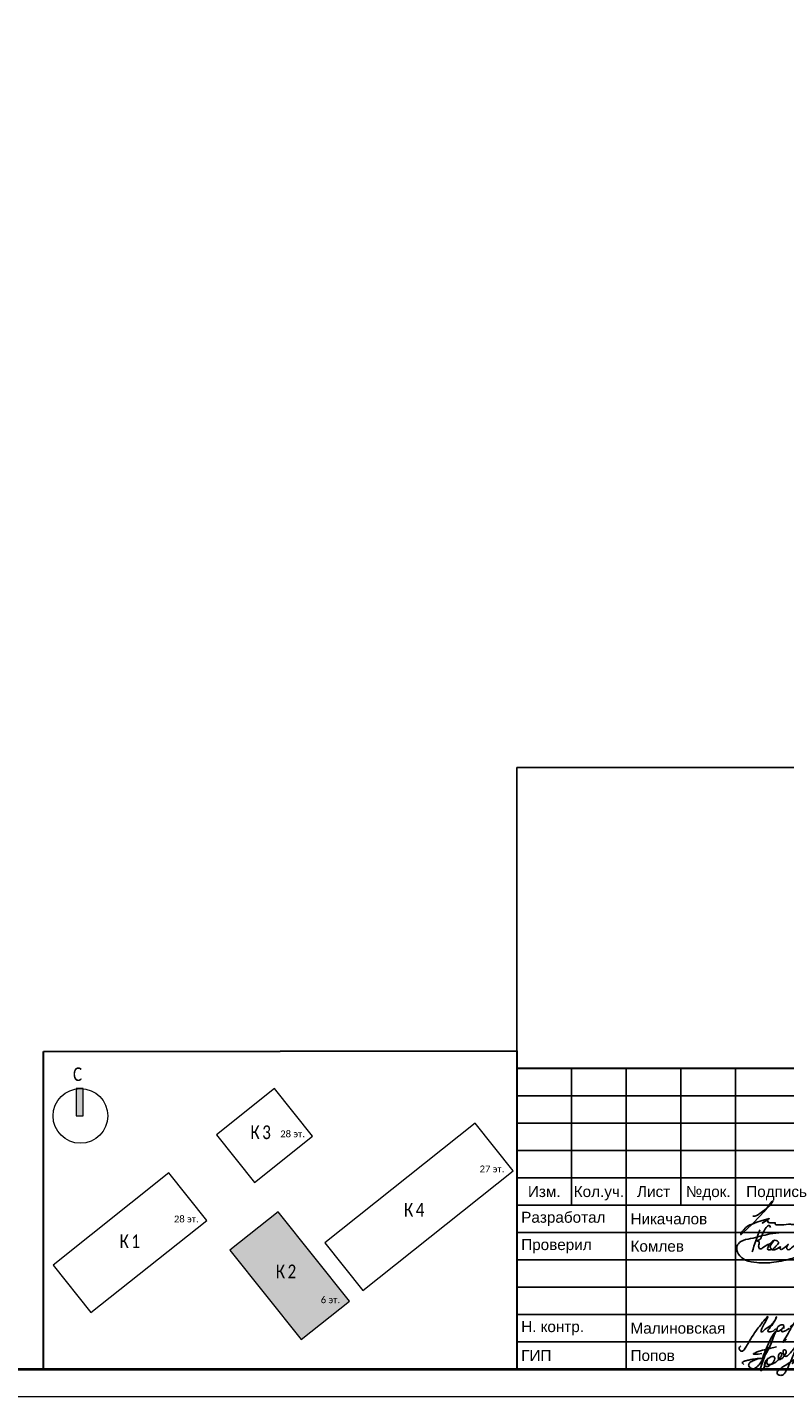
# Model space of a CAD drawing. Header units: millimetres. Extents: x 105028 to 874735, y -568483 to 191941.
# Tile 124 of 135: x 636778 to 650631, y 78334 to 103375. Entities that reach past the tile are written whole.
import ezdxf
from ezdxf.enums import TextEntityAlignment as Align

# ---------------------------------------------------------------- set-up
doc = ezdxf.new("R2010")
doc.units = ezdxf.units.MM
doc.layers.get('Defpoints').update_dxf_attribs({"color": 252})
doc.layers.add('0_S_Grey_01', color=9, linetype='Continuous', lineweight=5, true_color=0x808080)
doc.layers.add('DB CP Подписи', color=7, linetype='Continuous', lineweight=25, true_color=0x0a45f5)
doc.layers.add('DB CP Оформление', color=7, linetype='Continuous', lineweight=25)
doc.layers.add('Типовые аннотации', color=252, linetype='Continuous', lineweight=5)
doc.layers.add('формат', color=250, linetype='Continuous')
doc.styles.add('Arial', font='arial.ttf', dxfattribs={"width": 0.9, "height": 699.9999999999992})
doc.styles.add('Calibri Light_10', font='calibril.ttf', dxfattribs={"height": 1})
doc.styles.add('Calibri Light_9', font='isocpeur.ttf', dxfattribs={"width": 0.8, "height": 2})
doc.styles.add('CP.Text', font='arial.ttf')

# ---------------------------------------------------------------- blocks, each defined once
blk = doc.blocks.new('*U56')
at = {"color": 0, "lineweight": 0}
blk.add_lwpolyline([(-420, -1.69149813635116e-14), (6.661338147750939e-14, 6.661338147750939e-14), (-1.377945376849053e-14, 594.0000000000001), (-420.0000000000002, 594.0000000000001)], close=True, dxfattribs=at)
at = {"lineweight": 40}
blk.add_lwpolyline([(-400, 4.999999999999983), (-4.999999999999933, 5.000000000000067), (-5.000000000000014, 589.0000000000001), (-400.0000000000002, 589.0000000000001)], close=True, dxfattribs=at)
at = {"style": 'Arial', "width": 0.9, "flags": 8}
blk.add_attdef('FORMAT', (-36.87188609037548, 1.257088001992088), '', height=2.8, dxfattribs=at)
blk = doc.blocks.new('0_AS_SLK8_BUG_2000 - 0_AS_SLK8_BUG_2000-4324643-Надземная часть_ Корпус 2_ План 1 этажа на отм_ -1_000_-1_500')
at = {"layer": 'Типовые аннотации'}
blk.add_hatch(color=256, dxfattribs=at).paths.add_polyline_path([(-64.89341031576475, 34.73339586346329), (-65.89341031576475, 34.73339586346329), (-65.89341031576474, 38.73339586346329), (-64.89341031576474, 38.73339586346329)])
at = {"layer": 'Типовые аннотации', "true_color": 0xc0c0c0}
blk.add_hatch(color=9, dxfattribs=at).paths.add_polyline_path([(-36.33025549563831, 20.72135777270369), (-25.9127260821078, 7.636989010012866), (-32.9927582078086, 2.000000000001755), (-43.4102876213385, 15.08436876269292)])
at = {"layer": '0_S_Grey_01'}
for p, q in [((-36.8660808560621, 38.73339586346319), (-45.35429616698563, 31.97523776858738)), ((-31.32252260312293, 31.77071233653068), (-36.8660808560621, 38.73339586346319)), ((-7.517170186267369, 33.65954697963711), (-29.50047435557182, 16.15685182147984)), ((-1.973611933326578, 26.69686345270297), (-7.517170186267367, 33.65954697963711)), ((-45.35429616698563, 31.97523776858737), (-39.81073791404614, 25.012554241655)), ((-39.81073791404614, 25.012554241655), (-31.32252260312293, 31.77071233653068)), ((-52.35609507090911, 26.40053658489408), (-69.29341031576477, 12.91536332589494)), ((-46.8125368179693, 19.4378530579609), (-52.35609507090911, 26.40053658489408)), ((-23.95691610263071, 9.194168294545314), (-1.973611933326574, 26.69686345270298)), ((-36.33025549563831, 20.72135777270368), (-43.4102876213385, 15.08436876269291)), ((-25.91272608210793, 7.636989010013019), (-36.33025549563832, 20.72135777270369)), ((-63.7498520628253, 5.952679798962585), (-46.8125368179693, 19.4378530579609)), ((-29.50047435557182, 16.15685182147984), (-23.95691610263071, 9.194168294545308)), ((-43.4102876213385, 15.08436876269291), (-32.99275820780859, 2.000000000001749)), ((-69.29341031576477, 12.91536332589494), (-63.7498520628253, 5.952679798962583)), ((-32.9927582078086, 2.000000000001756), (-25.91272608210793, 7.63698901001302))]:
    blk.add_line(p, q, dxfattribs=at)
at = {"layer": 'Типовые аннотации'}
for p, q in [((-64.89341031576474, 38.73339586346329), (-65.89341031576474, 38.73339586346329)), ((-65.89341031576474, 38.73339586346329), (-65.89341031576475, 34.73339586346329)), ((-64.89341031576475, 34.73339586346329), (-64.89341031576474, 38.73339586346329)), ((-65.89341031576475, 34.73339586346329), (-64.89341031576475, 34.73339586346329)), ((-36.3302554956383, 20.72135777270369), (-43.4102876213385, 15.08436876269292)), ((-25.9127260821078, 7.636989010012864), (-36.33025549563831, 20.72135777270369)), ((-43.4102876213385, 15.08436876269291), (-32.9927582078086, 2.000000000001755)), ((-32.9927582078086, 2.000000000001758), (-25.9127260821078, 7.636989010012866))]:
    blk.add_line(p, q, dxfattribs=at)
blk.add_circle((-65.29341031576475, 34.73339586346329), 3.999999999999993, dxfattribs=at)
at = {"layer": 'Типовые аннотации', "attachment_point": 1}
for s, insert, char_height, width, style in [('\\fCalibri Light|b0|i0|c204|p34|;C', (-66.37824129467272, 41.84007573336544), 2, 2.0843875, 'Calibri Light_9'), ('\\fCalibri Light|b0|i0|c204|p34|;К', (-36.69054182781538, 12.9809562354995), 2, 2.0843875, 'Calibri Light_9'), ('\\fCalibri Light|b0|i0|c204|p34|;2', (-34.97075016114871, 12.9809562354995), 2, 1.92405, 'Calibri Light_9'), ('6 ', (-30.11289359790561, 8.335616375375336), 1, 1.36286875, 'Calibri Light_10'), ('эт', (-28.98841443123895, 8.335616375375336), 1, 1.603375, 'Calibri Light_10'), ('\\fCalibri Light|b0|i0|c204|p34|;.', (-27.66549776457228, 8.335616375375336), 1, 0.4810125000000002, 'Calibri Light_10')]:
    blk.add_mtext(s, dxfattribs=dict(at, insert=insert, char_height=char_height, width=width, style=style))
at = {"layer": 'Типовые аннотации', "color": 8, "true_color": 0x808080, "attachment_point": 1}
for s, insert, char_height, width, style in [('\\fCalibri Light|b0|i0|c204|p34|;К', (-40.39984909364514, 33.33828071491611), 2, 2.0843875, 'Calibri Light_9'), ('\\fCalibri Light|b0|i0|c204|p34|;3', (-38.68005742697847, 33.33828071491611), 2, 1.92405, 'Calibri Light_9'), ('28 ', (-36.04619677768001, 32.60764187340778), 1, 2.32489375, 'Calibri Light_10'), ('эт', (-34.12796761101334, 32.60764187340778), 1, 1.603375, 'Calibri Light_10'), ('\\fCalibri Light|b0|i0|c204|p34|;.', (-32.80505094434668, 32.60764187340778), 1, 0.4810124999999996, 'Calibri Light_10'), ('27 ', (-6.864468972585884, 27.4772806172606), 1, 2.32489375, 'Calibri Light_10'), ('эт', (-4.946239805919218, 27.4772806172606), 1, 1.603375, 'Calibri Light_10'), ('\\fCalibri Light|b0|i0|c204|p34|;.', (-3.623323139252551, 27.4772806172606), 1, 0.4810124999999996, 'Calibri Light_10'), ('\\fCalibri Light|b0|i0|c204|p34|;К', (-17.92569001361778, 22.00657472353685), 2, 2.0843875, 'Calibri Light_9'), ('28 ', (-51.60674181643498, 20.15287817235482), 1, 2.32489375, 'Calibri Light_10'), ('\\fCalibri Light|b0|i0|c204|p34|;4', (-16.20589834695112, 22.00657472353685), 2, 1.92405, 'Calibri Light_9'), ('эт', (-49.68851264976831, 20.15287817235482), 1, 1.603375, 'Calibri Light_10'), ('\\fCalibri Light|b0|i0|c204|p34|;.', (-48.36559598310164, 20.15287817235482), 1, 0.4810124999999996, 'Calibri Light_10'), ('\\fCalibri Light|b0|i0|c204|p34|;К', (-59.55569245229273, 17.38921328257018), 2, 2.0843875, 'Calibri Light_9'), ('\\fCalibri Light|b0|i0|c204|p34|;1', (-57.83590078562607, 17.38921328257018), 2, 1.92405, 'Calibri Light_9'), ('\\fCalibri Light|b0|i0|c204|p34|;К', (-36.69054182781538, 12.9809562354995), 2, 2.0843875, 'Calibri Light_9'), ('\\fCalibri Light|b0|i0|c204|p34|;2', (-34.97075016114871, 12.9809562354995), 2, 1.92405, 'Calibri Light_9'), ('6 ', (-30.11289359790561, 8.335616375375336), 1, 1.36286875, 'Calibri Light_10'), ('эт', (-28.98841443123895, 8.335616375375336), 1, 1.603375, 'Calibri Light_10'), ('\\fCalibri Light|b0|i0|c204|p34|;.', (-27.66549776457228, 8.335616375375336), 1, 0.4810125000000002, 'Calibri Light_10')]:
    blk.add_mtext(s, dxfattribs=dict(at, insert=insert, char_height=char_height, width=width, style=style))
blk = doc.blocks.new('Попов')
at = {"layer": 'DB CP Подписи', "color": 160, "true_color": 0x0a45f5}
for points in [[(7.394956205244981, 7.032094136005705), (4.284556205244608, 0.8400941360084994), (3.982156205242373, 0.4944941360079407), (3.665356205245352, 0.2583778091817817), (3.190156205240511, 0.09837780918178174), (2.801356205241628, 0.2064941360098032), (2.509696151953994, 0.451294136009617), (2.383756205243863, 0.7680941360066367), (2.429696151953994, 0.9984941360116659), (2.62855620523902, 1.243294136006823), (3.319756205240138, 1.603294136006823), (3.895756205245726, 1.848094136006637), (4.370956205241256, 1.992094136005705), (4.918156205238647, 1.992094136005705)], [(5.979696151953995, 4.069175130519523), (4.859696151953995, -0.1216221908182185), (5.311356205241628, 0.624094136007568), (5.311356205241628, 0.8688941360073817), (5.624396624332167, 1.697142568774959), (6.247356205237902, 2.150494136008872), (6.650556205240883, 2.323294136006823), (6.909756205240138, 2.323294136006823), (7.125756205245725, 2.150494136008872), (7.125756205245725, 1.747294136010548), (6.82335620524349, 1.243294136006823), (6.333756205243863, 0.7968941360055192), (5.714556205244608, 0.5088941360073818), (5.412156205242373, 0.5952941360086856), (5.49855620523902, 1.286494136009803), (5.817585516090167, 1.879286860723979), (5.714556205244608, 1.286494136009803), (5.829756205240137, 0.9552941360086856), (6.146556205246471, 0.8832941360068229), (6.794556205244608, 1.012894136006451), (7.528956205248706, 1.459294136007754), (8.119356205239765, 2.064094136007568), (8.407356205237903, 2.510494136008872), (8.407356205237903, 2.899294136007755), (8.320956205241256, 3.028894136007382), (8.090556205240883, 2.956894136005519), (7.816956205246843, 2.366494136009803), (7.816956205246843, 1.963294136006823), (7.989756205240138, 1.776094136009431), (8.364156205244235, 1.891294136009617), (8.82495620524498, 2.323294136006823), (9.055356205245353, 2.697694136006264), (9.271356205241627, 3.302494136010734), (9.012156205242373, 3.561694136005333), (8.882556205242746, 3.561694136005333), (8.709696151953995, 3.3600941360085), (8.709696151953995, 2.978377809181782), (9.039696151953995, 2.408377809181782), (10.349696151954, 3.378377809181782), (11.11969615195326, 4.410259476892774), (11.27818451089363, 5.133235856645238), (11.35539592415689, 5.654323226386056), (11.38831620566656, 5.819447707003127), (11.35539592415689, 5.654323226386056)], [(7.394956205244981, 7.032094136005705), (6.962956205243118, 6.427294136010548), (4.918156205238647, 1.992094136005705)], [(8.094156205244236, 0.03369413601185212), (8.828556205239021, 0.5520941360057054), (9.980556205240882, 1.272094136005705), (10.85895620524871, 1.761694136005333), (10.41255620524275, 1.084894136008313), (11.57895620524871, 2.611294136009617), (12.16935620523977, 3.84969413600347), (12.471756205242, 4.713694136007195), (12.629696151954, 5.419294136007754), (12.689696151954, 6.2400941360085), (12.54375620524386, 6.945694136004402), (12.34215620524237, 7.075294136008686), (12.03975620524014, 7.075294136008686), (11.64969615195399, 6.6000941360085), (11.379696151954, 5.779294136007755), (11.21895620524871, 4.728094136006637), (10.72935620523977, 3.014494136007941), (9.418956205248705, 0.0336941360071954)], [(3.521356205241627, 2.971294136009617), (3.294445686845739, 2.859738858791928), (4.789696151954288, 2.859738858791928)], [(3.521356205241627, 2.971294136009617), (4.126156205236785, 3.244894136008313), (4.932556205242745, 3.475294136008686), (6.444556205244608, 3.835294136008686), (7.495756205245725, 4.080094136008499)], [(1.534156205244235, 0.8688941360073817), (1.303756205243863, 1.041694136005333), (1.217356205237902, 1.214494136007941), (1.447756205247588, 1.416094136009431), (2.038156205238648, 1.603294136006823), (2.815756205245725, 1.761694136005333), (3.506956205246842, 1.876894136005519), (4.357209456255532, 1.989153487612), (4.918156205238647, 1.992094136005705)]]:
    blk.add_spline(points, degree=3, dxfattribs=at)
at = {"layer": 'DB CP Подписи'}
blk.add_spline([(8.094156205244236, 0.03369413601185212), (7.791756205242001, -0.2544480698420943), (7.618956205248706, -0.4847058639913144), (7.618956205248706, -0.8015058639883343), (7.950156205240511, -1.060705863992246), (8.569356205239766, -1.060705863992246), (8.943756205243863, -0.7583058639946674), (9.116556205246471, -0.4991058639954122), (9.418956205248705, 0.0336941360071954)], degree=3, dxfattribs=at)
blk = doc.blocks.new('A$Cf51998ab')
at = {"layer": 'DB CP Подписи'}
for points in [[(2.024743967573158, 7.175397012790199), (0.02474396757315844, 3.175397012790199), (2.524743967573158, 0.1753970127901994), (9.524743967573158, 6.675397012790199), (17.02474396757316, 19.1753970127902), (23.52474396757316, 28.6753970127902), (29.02474396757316, 35.6753970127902), (35.52474396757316, 43.6753970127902), (36.52474396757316, 44.6753970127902), (30.02474396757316, 30.6753970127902), (28.52474396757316, 26.1753970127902), (28.52474396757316, 25.1753970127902), (31.52474396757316, 26.6753970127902), (36.02474396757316, 30.1753970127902), (43.52474396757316, 36.1753970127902), (45.52474396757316, 39.1753970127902), (47.52474396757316, 42.6753970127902), (47.52474396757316, 43.1753970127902), (48.02474396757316, 44.1753970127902), (40.52474396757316, 31.1753970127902), (37.52474396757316, 25.6753970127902), (40.52474396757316, 25.1753970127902), (47.02474396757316, 28.6753970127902), (47.52474396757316, 29.1753970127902)], [(66.52474396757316, 31.6753970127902), (75.02474396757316, 39.1753970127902), (79.02474396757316, 43.6753970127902), (79.52474396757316, 46.6753970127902), (75.02474396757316, 41.6753970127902), (69.02474396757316, 32.6753970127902), (61.02474396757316, 18.6753970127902), (57.02474396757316, 11.6753970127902), (61.52474396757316, 15.6753970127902)], [(71.80259313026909, 27.23596012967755), (75.18207571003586, 30.02247973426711), (81.43411698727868, 33.40007838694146), (87.77064376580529, 36.27103771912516), (91.06563812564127, 37.45319772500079)], [(57.52474396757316, 34.1753970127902), (54.52474396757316, 34.1753970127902), (50.02474396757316, 31.1753970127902), (49.52474396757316, 26.1753970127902), (54.02474396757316, 27.6753970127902), (56.02474396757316, 29.1753970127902), (58.02474396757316, 33.1753970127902), (57.52474396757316, 34.1753970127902)], [(59.02474396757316, 30.6753970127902), (55.49455854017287, 28.71229258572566), (55.52474396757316, 25.6753970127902), (57.52474396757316, 25.6753970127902), (62.02474396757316, 27.6753970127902), (65.02474396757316, 29.6753970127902), (65.52474396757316, 30.1753970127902)]]:
    blk.add_spline(points, degree=3, dxfattribs=at)
blk = doc.blocks.new('A$C5BE547C8')
at = {"layer": 'DB CP Подписи', "color": 160, "true_color": 0x0a45f5}
for points in [[(553.6754189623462, 292.4671654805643), (541.1363445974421, 294.8536106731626), (543.5881781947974, 221.3447915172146), (618.3679039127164, 188.8783703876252), (688.8570107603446, 181.5274854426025), (702.341915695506, 169.2760206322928), (655.1448083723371, 128.8461685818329), (445.8771119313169, 43.72502877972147), (210.5232081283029, -1.356840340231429), (25.1820216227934, -2.336883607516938), (-119.9528827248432, 30.00445333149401), (-207.229957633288, 105.4676031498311), (-226.8427679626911, 202.491644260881), (-177.8107121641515, 263.2541753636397), (-54.24994114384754, 301.4757719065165), (189.9297362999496, 360.2782164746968), (498.8316938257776, 377.9189649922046), (787.0024744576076, 349.3846527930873)], [(-36.17550682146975, 134.4371501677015), (61.71678818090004, 412.4869762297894)], [(12.77064067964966, 273.4620631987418), (54.9465189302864, 284.4855278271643), (94.154754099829, 355.2698806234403), (190.2780455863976, 461.4464249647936), (197.8667517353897, 439.9583000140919)], [(12.77064067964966, 273.4620631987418), (53.68175455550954, 259.2054039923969), (47.35787273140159, 207.3811667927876), (60.00563637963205, 173.2529950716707), (97.94904722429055, 183.3650324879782)], [(97.94904722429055, 183.3650324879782), (177.0679458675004, 224.8184770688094), (161.8986921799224, 163.5096667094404), (207.1457470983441, 161.4226177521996), (266.314922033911, 204.5548820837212), (296.9437179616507, 255.3396693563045), (253.785020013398, 280.3842265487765), (197.7158576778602, 243.8061435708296), (177.076149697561, 224.897245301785)], [(240.4512582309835, 278.160545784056), (216.6761126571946, 242.9138925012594), (193.0570860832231, 200.9501308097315), (214.3763311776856, 163.8837520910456), (260.4151262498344, 165.1061032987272), (324.2741268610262, 195.7046833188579), (317.2758679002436, 178.2197674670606), (323.3993369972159, 165.9803596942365), (371.5122399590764, 186.0879841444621), (421.3747226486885, 228.0517155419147), (401.2547955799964, 186.9622102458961), (414.3764636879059, 162.4833644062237), (464.2389463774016, 183.4652452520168), (539.4700353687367, 247.2851138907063), (556.5207641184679, 274.5734312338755), (553.6754189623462, 292.4671654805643)]]:
    blk.add_spline(points, degree=3, dxfattribs=at)
blk = doc.blocks.new('Никачалов')
blk.add_lwpolyline([(-307.2528087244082, -10.52482762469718), (-266.7209943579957, -10.52482762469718), (-217.2917009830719, 12.19796214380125), (-151.053767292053, 56.65713122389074), (-104.5903002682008, 97.1639252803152), (-42.3079472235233, 148.5397506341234), (-2.762450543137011, 181.1417946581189), (25.90605847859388, 213.7455219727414), (43.7010164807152, 235.4819012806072), (55.56432182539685, 255.2404097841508), (61.49597449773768, 269.0720390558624), (48.64291482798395, 267.0958515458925), (20.96416013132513, 227.5771512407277), (-26.48906123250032, 171.2625404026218), (-43.29770154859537, 147.551656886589), (-106.566372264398, 73.45304175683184), (-171.8145516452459, 1.330614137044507), (-320.1058683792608, -151.8054015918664), (-406.1148320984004, -241.7118334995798), (-487.1818974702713, -312.8461673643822), (-518.8162328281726, -343.4720238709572), (-528.703466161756, -345.4482113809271), (-526.7239574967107, -334.5808633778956), (-516.8401608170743, -316.7968590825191), (-494.0998678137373, -283.2067213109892), (-477.294664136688, -261.4703420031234), (-435.7730954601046, -217.0111729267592), (-400.1831794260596, -188.3598206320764), (-362.6171914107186, -168.6013121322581), (-318.1297963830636, -150.8173078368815), (-234.0969046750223, -118.213580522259), (-154.0195936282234, -90.55032198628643), (-5.728276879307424, -52.01971543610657), (-125.3510846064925, -134.0213973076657), (-130.2929829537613, -133.0333035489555), (-128.316910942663, -131.0571160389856), (-95.39726961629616, -111.8204287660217), (-59.85203000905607, -95.76348443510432), (-27.71938084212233, -87.49177623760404), (-25.77080201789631, -90.41229184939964), (-29.66795968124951, -102.5757764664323), (-30.15252690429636, -110.3610126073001), (-29.17995580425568, -115.7122051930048), (-24.3102270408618, -121.0650810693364), (-17.49535610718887, -123.4974413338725), (-8.24390245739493, -125.9314848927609), (2.468126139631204, -127.3909010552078), (14.15272583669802, -127.3909010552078), (101.7906602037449, -127.3909010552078), (105.0348549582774, -129.2711407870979), (104.8664592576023, -152.815378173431), (110.9218312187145, -158.3651994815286), (128.4246742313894, -163.9133375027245), (156.4780234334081, -166.202617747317), (264.0107071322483, -165.9518068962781), (307.6251938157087, -158.1497378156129), (346.3905716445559, -151.961947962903), (383.8122205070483, -151.961947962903), (403.5351374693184, -158.7119581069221), (436.9152894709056, -161.67118948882), (526.11689822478, -161.927050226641), (598.5373598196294, -138.5208429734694), (676.6111056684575, -125.8742528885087), (713.761259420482, -126.4129070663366)])
blk = doc.blocks.new('ауацуа')
at = {"layer": 'DB CP Оформление'}
for p, q in [((-901444.4389830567, -47611.55045884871), (-882944.4389830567, -47611.55045884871)), ((-901444.4389830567, -53111.55045884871), (-901444.4389830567, -47611.55045884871)), ((-900444.4389830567, -47611.55045884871), (-900444.4389830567, -50111.55045884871)), ((-899444.4389830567, -47611.55045884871), (-899444.4389830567, -53111.55045884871)), ((-898444.4389830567, -47611.55045884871), (-898444.4389830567, -50111.55045884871)), ((-897444.4389830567, -47611.55045884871), (-897444.4389830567, -53111.55045884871)), ((-901444.4389830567, -48111.55045884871), (-894944.4389830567, -48111.55045884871)), ((-901444.4389830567, -48611.55045884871), (-894944.4389830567, -48611.55045884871)), ((-901444.4389830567, -49111.55045884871), (-894944.4389830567, -49111.55045884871)), ((-901444.4389830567, -49611.55045884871), (-894944.4389830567, -49611.55045884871)), ((-901444.4389830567, -50111.55045884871), (-882944.4389830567, -50111.55045884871)), ((-901444.4389830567, -50611.55045884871), (-894944.4389830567, -50611.55045884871)), ((-901444.4389830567, -51111.55045884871), (-894944.4389830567, -51111.55045884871)), ((-901444.4389830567, -51611.55045884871), (-894944.4389830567, -51611.55045884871)), ((-901444.4389830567, -52111.55045884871), (-894944.4389830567, -52111.55045884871)), ((-901444.4389830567, -52611.55045884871), (-894944.4389830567, -52611.55045884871)), ((-901444.4389830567, -53111.55045884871), (-882944.4389830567, -53111.55045884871))]:
    blk.add_line(p, q, dxfattribs=at)
at = {"layer": 'DB CP Подписи'}
blk.add_blockref('Никачалов', (-896824.2117446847, -50303.85781468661), dxfattribs=at)
at = {"layer": 'DB CP Подписи', "color": 160, "true_color": 0x0a45f5, "xscale": 1.445624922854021, "yscale": 1.445624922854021, "zscale": 1.445624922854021}
blk.add_blockref('A$C5BE547C8', (-897091.0831624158, -51157.1531102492), dxfattribs=at)
at = {"layer": 'DB CP Подписи'}
for name, p, xscale, yscale, zscale in [('A$Cf51998ab', (-897379.3541802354, -52782.28930560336), 14.0625, 14.0625, 14.0625), ('Попов', (-897444.4389830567, -53111.55045884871), 100, 100, 100)]:
    blk.add_blockref(name, p, dxfattribs=dict(at, xscale=xscale, yscale=yscale, zscale=zscale))
at = {"layer": 'DB CP Оформление', "style": 'CP.Text'}
for s, p in [('Изм.', (-900944.4389830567, -49861.55045884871)), ('Кол.уч.', (-899944.4389830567, -49861.55045884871)), ('Лист', (-898944.4389830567, -49861.55045884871)), ('№док.', (-897944.4389830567, -49861.55045884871)), ('Подпись', (-896694.4389830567, -49861.55045884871))]:
    blk.add_text(s, height=200, dxfattribs=at).set_placement(p, align=Align.MIDDLE_CENTER)
at = {"layer": 'DB CP Оформление', "char_height": 200, "width": 1999.999999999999, "attachment_point": 4, "style": 'CP.Text'}
for s, insert in [(' Разработал', (-901444.4389830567, -50361.55045884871)), (' Никачалов', (-899444.4389830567, -50361.55045884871)), (' Проверил', (-901444.4389830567, -50861.55045884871)), (' Комлев', (-899444.4389830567, -50861.55045884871)), (' Н. контр.', (-901444.4389830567, -52361.55045884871)), (' Малиновская', (-899444.4389830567, -52361.55045884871)), (' ГИП', (-901444.4389830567, -52861.55045884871)), (' Попов', (-899444.4389830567, -52861.55045884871))]:
    blk.add_mtext(s, dxfattribs=dict(at, insert=insert))

msp = doc.modelspace()

# ---------------------------------------------------------------- linework, layer by layer
at = {"layer": 'Defpoints'}
for p, q in [((645734.7402382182, 89841.60977941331), (664234.7402382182, 89841.60977941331)), ((645734.740309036, 84341.6097318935), (645734.740309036, 89841.6097318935))]:
    msp.add_line(p, q, dxfattribs=at)
msp.add_lwpolyline([(645734.7403798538, 89841.60968371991), (664234.7403798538, 89841.60968371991), (664234.7403798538, 84341.6096837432), (645734.7403798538, 84341.6096837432)], close=True, dxfattribs=at)
at = {"layer": 'Defpoints', "color": 3, "lineweight": 30}
msp.add_lwpolyline([(637071.7403798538, 84644.9208188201), (645734.7403798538, 84655.9208188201), (645734.7403798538, 78833.9208188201), (637071.7403798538, 78822.9208188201)], close=True, dxfattribs=at)

# ---------------------------------------------------------------- block references
msp.add_blockref('ауацуа', (1547179.17936292, 131945.4712776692))
at = {"layer": 'Типовые аннотации', "xscale": 125, "yscale": 125, "zscale": 125}
msp.add_blockref('0_AS_SLK8_BUG_2000 - 0_AS_SLK8_BUG_2000-4324643-Надземная часть_ Корпус 2_ План 1 этажа на отм_ -1_000_-1_500', (645909.8441450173, 79125.78522030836), dxfattribs=at)
at = {"layer": 'формат', "xscale": 100, "yscale": 100, "zscale": 100}
msp.add_blockref('*U56', (664734.7403798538, 78333.9208188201), dxfattribs=at)

doc.saveas('drawing.dxf')
